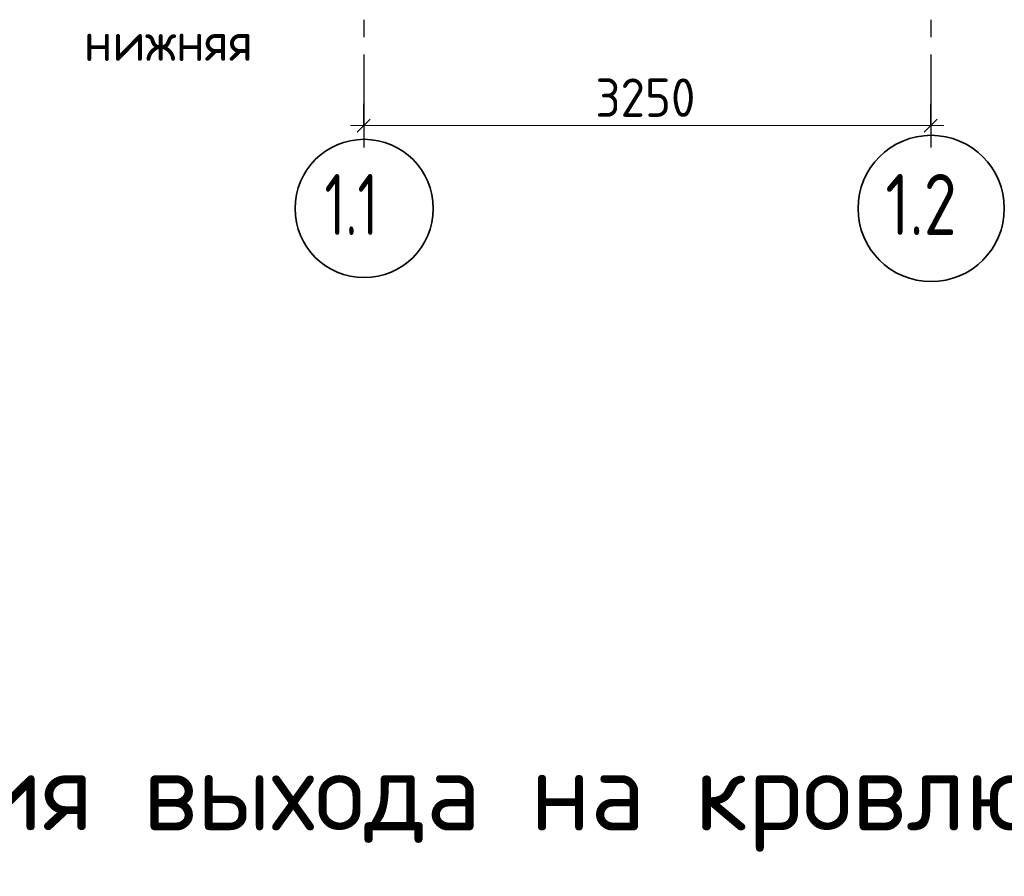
# Model space of a CAD drawing. Header units: millimetres. Extents: x 0 to 50400, y 0 to 35640.
# Tile 8 of 12: x 20011 to 26783, y 20352 to 26244. Entities that reach past the tile are written whole.
import ezdxf

# ---------------------------------------------------------------- set-up
doc = ezdxf.new("R2010")
doc.units = ezdxf.units.MM
doc.linetypes.add('______5', pattern=[1320, 960, -120, 120, -120])
for name, color, linetype, lineweight in [('Standard', 7, 'Continuous', 25), ('Позиционная метка номер позиции', 7, 'Continuous', 13), ('Размерная линия_ общее', 7, 'Continuous', 13)]:
    doc.layers.add(name, color=color, linetype=linetype, lineweight=lineweight)
doc.layers.add('Оси', color=7, linetype='______5', true_color=0x656565)
doc.styles.add('ISOCPEUR', font='txt')

msp = doc.modelspace()

# ---------------------------------------------------------------- linework, layer by layer
at = {"layer": 'Оси', "color": 8, "linetype": '______5', "lineweight": -3, "transparency": 33554687}
for p, q in [((22377.4, 31283.8), (22377.4, 25515.8)), ((26277.4, 31283.8), (26277.4, 25515.8))]:
    msp.add_line(p, q, dxfattribs=at)
at = {"layer": 'Оси', "color": 7, "linetype": 'Continuous', "lineweight": 35, "transparency": 33554687}
for centre, radius in [((22380.4, 24945.6), 475.5), ((26280, 24945.6), 503.1)]:
    msp.add_circle(centre, radius, dxfattribs=at)
at = {"layer": 'Размерная линия_ общее', "color": 253, "linetype": 'Continuous', "lineweight": -3, "true_color": 0xa0a0a0, "transparency": 33554687}
for p, q in [((22377.4, 25515.8), (22377.4, 25665.8)), ((26277.4, 25515.8), (26277.4, 25665.8)), ((22377.4, 25515.8), (22377.4, 25365.8)), ((26277.4, 25515.8), (26277.4, 25365.8))]:
    msp.add_line(p, q, dxfattribs=at)
at = {"layer": 'Размерная линия_ общее', "color": 7, "linetype": 'Continuous', "lineweight": 25, "transparency": 33554687}
for p, q in [((22332.4, 25470.8), (22422.5, 25560.8)), ((26232.4, 25470.8), (26322.4, 25560.8))]:
    msp.add_line(p, q, dxfattribs=at)
at = {"layer": 'Размерная линия_ общее', "color": 7, "linetype": 'Continuous', "lineweight": 13, "transparency": 33554687}
for p, q in [((22377.4, 25515.8), (22287.4, 25515.8)), ((22377.4, 25515.8), (26277.4, 25515.8)), ((26277.4, 25515.8), (26367.4, 25515.8))]:
    msp.add_line(p, q, dxfattribs=at)

# ---------------------------------------------------------------- texts
at = {"layer": 'Standard', "color": 7, "linetype": 'Continuous', "lineweight": 50, "transparency": 33554687, "insert": (3798, 20520.8), "char_height": 540, "width": 23260.173, "attachment_point": 7, "style": 'ISOCPEUR'}
msp.add_mtext('\\W0.99;Спецификация на конструкцию плиты покрытия выхода на кровлю', dxfattribs=at)
at = {"layer": 'Оси', "color": 7, "linetype": 'Continuous', "lineweight": 35, "transparency": 33554687, "char_height": 420, "attachment_point": 7, "style": 'ISOCPEUR'}
for s, insert, width in [('\\W0.68;1.1', (22107.4, 24762.9), 689.488), ('\\W0.79;1.2', (25965, 24762.9), 795.299)]:
    msp.add_mtext(s, dxfattribs=dict(at, insert=insert, width=width))
at = {"layer": 'Позиционная метка номер позиции', "color": 7, "linetype": 'Continuous', "lineweight": 25, "transparency": 33554687, "insert": (20452.5, 25960.5), "char_height": 264, "width": 1286.991, "attachment_point": 7, "style": 'ISOCPEUR'}
msp.add_mtext('\\W0.96;нижняя', dxfattribs=at)
at = {"layer": 'Размерная линия_ общее', "color": 7, "linetype": 'Continuous', "lineweight": 25, "transparency": 33554687, "insert": (23971, 25575.8), "char_height": 264, "width": 861.704, "attachment_point": 7, "style": 'ISOCPEUR'}
msp.add_mtext('\\W0.93;3250', dxfattribs=at)

doc.saveas('drawing.dxf')
